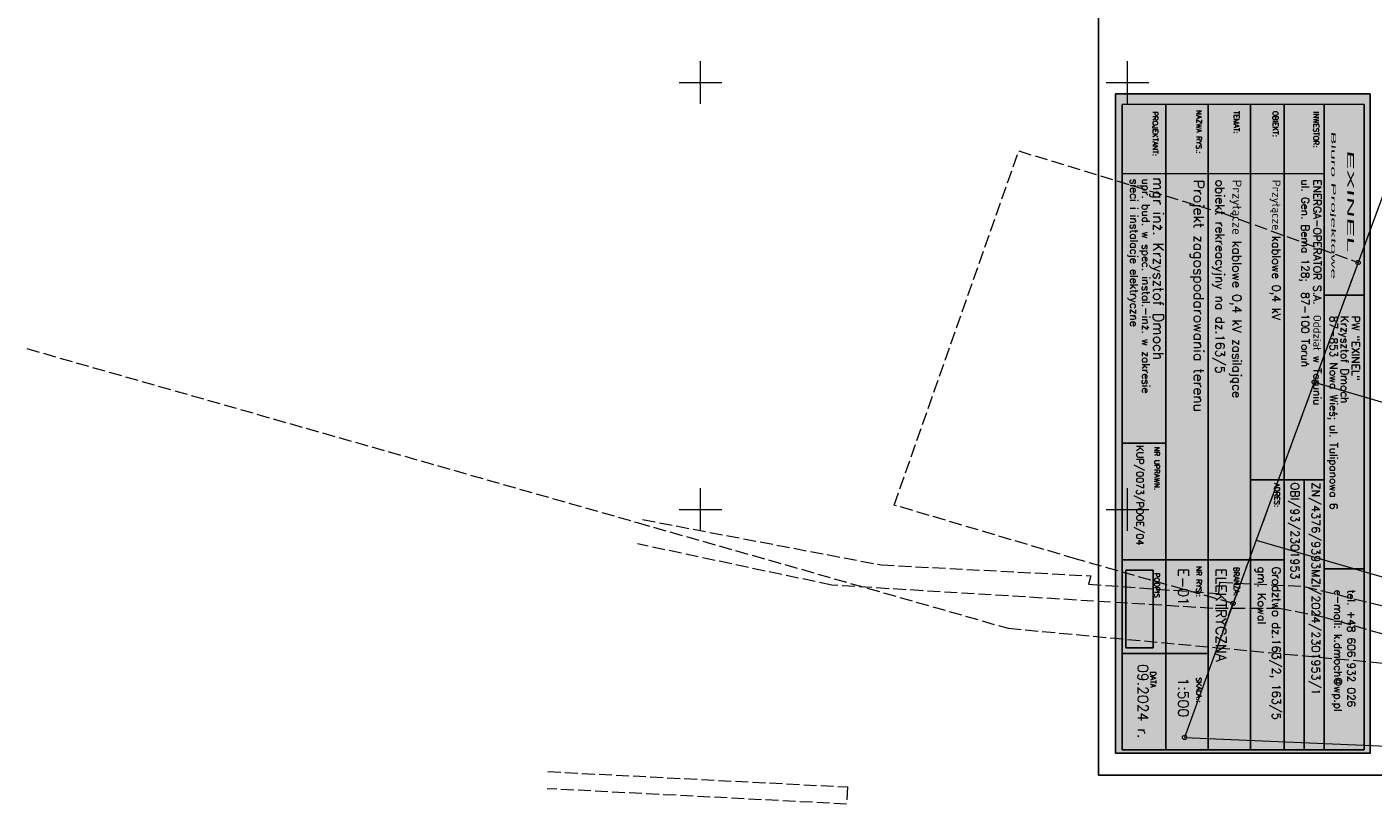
# Model space of a CAD drawing. Header units: metres. Extents: x 6578771 to 6579176, y 5823446 to 5823990.
# Tile 2 of 13: x 6578771 to 6578929, y 5823716 to 5823807. Entities that reach past the tile are written whole.
import ezdxf
from ezdxf.enums import TextEntityAlignment as Align

# ---------------------------------------------------------------- set-up
doc = ezdxf.new("R2010")
doc.units = ezdxf.units.M
doc.header["$MEASUREMENT"] = 0
for name, pattern in [('1', [0]), ('1_OTKJ', [2, 1.5, -0.5]), ('GDE', [0]), ('GUK', [2, 1.5, -0.5])]:
    doc.linetypes.add(name, pattern=pattern)
doc.layers.get('0').update_dxf_attribs({"color": 250, "linetype": 'CONTINUOUS', "lineweight": 100})
doc.layers.add('0_opis tabela', color=251, linetype='CONTINUOUS')
doc.layers.add('0_Tło', color=7, linetype='CONTINUOUS', true_color=0xffffff)
for name, color, linetype, lineweight in [('Dzialki', 7, 'GDE', 18), ('EBTPO_L_0_a', 7, '1', 0), ('Kontury', 3, 'GUK', 18), ('OTK_L_0', 7, '1_OTKJ', 18), ('Punkty', 7, 'CONTINUOUS', 18)]:
    doc.layers.add(name, color=color, linetype=linetype, lineweight=lineweight)
doc.styles.add('EXINEL', font='BAUHS93.TTF', dxfattribs={"oblique": 15})
doc.styles.add('ROMANS', font='romans', dxfattribs={"height": 0.1})
picture_1 = doc.add_image_def('image2.jpg', size_in_pixel=(472, 166))
picture_2 = doc.add_image_def('image3.png', size_in_pixel=(3508, 4963))

# ---------------------------------------------------------------- blocks, each defined once
blk = doc.blocks.new('GRT')
at = {"linetype": 'Continuous'}
blk.add_circle((0, 0), 0.25, dxfattribs=at)
blk = doc.blocks.new('GRO')
at = {"linetype": 'Continuous'}
blk.add_circle((0, 0), 0.045, dxfattribs=at)

msp = doc.modelspace()

# ---------------------------------------------------------------- hatches: boundary and pattern name
at = {"layer": '0_Tło', "linetype": 'Continuous', "lineweight": -3}
msp.add_hatch(color=256, dxfattribs=at).paths.add_polyline_path([(6578928.4, 5823798.65), (6578928.4, 5823721.46), (6578928.4, 5823721.46), (6578898.6, 5823721.46), (6578898.6, 5823721.46), (6578898.6, 5823798.65), (6578898.6, 5823798.65)])

# ---------------------------------------------------------------- linework, layer by layer
at = {"layer": '0_opis tabela', "color": 250}
for p, q in [((6578899.39, 5823721.86), (6578899.39, 5823797.41)), ((6578904.48, 5823721.86), (6578904.48, 5823797.41)), ((6578909.46, 5823721.94), (6578909.46, 5823797.41)), ((6578914.41, 5823721.94), (6578914.41, 5823797.41)), ((6578923.05, 5823721.86), (6578923.05, 5823797.41)), ((6578904.48, 5823757.76), (6578899.39, 5823757.76)), ((6578914.41, 5823753.48), (6578918.36, 5823753.48)), ((6578918.36, 5823753.48), (6578923.05, 5823753.48)), ((6578918.36, 5823744.09), (6578899.39, 5823744.09)), ((6578909.46, 5823733.15), (6578899.39, 5823733.15))]:
    msp.add_line(p, q, dxfattribs=at)
at = {"layer": '0_opis tabela', "color": 250, "linetype": 'Continuous', "lineweight": 18}
for p, q in [((6578927.72, 5823797.41), (6578899.39, 5823797.41)), ((6578923.05, 5823789.31), (6578899.39, 5823789.31))]:
    msp.add_line(p, q, dxfattribs=at)
at = {"layer": '0_opis tabela', "color": 250, "linetype": 'Continuous'}
for p, q in [((6578918.36, 5823797.41), (6578918.36, 5823721.86)), ((6578927.72, 5823797.41), (6578927.72, 5823721.86)), ((6578927.72, 5823775.11), (6578923.05, 5823775.11)), ((6578920.7, 5823753.48), (6578920.7, 5823721.86)), ((6578927.72, 5823743.03), (6578923.05, 5823743.03)), ((6578899.39, 5823721.86), (6578927.72, 5823721.86))]:
    msp.add_line(p, q, dxfattribs=at)
at = {"layer": '0_Tło', "linetype": 'Continuous', "lineweight": -3}
msp.add_lwpolyline([(6578928.4, 5823798.65), (6578928.4, 5823721.46), (6578898.6, 5823721.46), (6578898.6, 5823798.65)], close=True, dxfattribs=at)
at = {"layer": 'Dzialki'}
for p, q in [((6578936.1, 5823803.66), (6578927.01, 5823778.91)), ((6578927.01, 5823778.91), (6578921.87, 5823764.91)), ((6578921.87, 5823764.91), (6578915.08, 5823746.41)), ((6578921.87, 5823764.91), (6578962.59, 5823752.96)), ((6578915.08, 5823746.41), (6578912.36, 5823739)), ((6578915.08, 5823746.41), (6578957.06, 5823734.13)), ((6578912.36, 5823739), (6578911, 5823735.24)), ((6578911, 5823735.24), (6578906.69, 5823723.3)), ((6578906.69, 5823723.3), (6578945.77, 5823721.6))]:
    msp.add_line(p, q, dxfattribs=at)
at = {"layer": 'EBTPO_L_0_a', "linetype": '1'}
for p, q in [((6578850, 5823797.5), (6578850, 5823802.5)), ((6578900, 5823797.5), (6578900, 5823802.5)), ((6578847.5, 5823800), (6578852.5, 5823800)), ((6578897.5, 5823800), (6578902.5, 5823800)), ((6578850, 5823747.5), (6578850, 5823752.5)), ((6578900, 5823747.5), (6578900, 5823752.5)), ((6578847.5, 5823750), (6578852.5, 5823750)), ((6578897.5, 5823750), (6578902.5, 5823750))]:
    msp.add_line(p, q, dxfattribs=at)
at = {"layer": 'Kontury'}
for p, q in [((6578872.67, 5823750.52), (6578887.26, 5823791.98)), ((6578887.26, 5823791.98), (6578911.15, 5823784.69)), ((6578911.15, 5823784.69), (6578927.01, 5823778.91)), ((6578927.01, 5823778.91), (6578921.87, 5823764.91)), ((6578771.11, 5823768.83), (6578842.57, 5823748.47)), ((6578921.87, 5823764.91), (6578915.08, 5823746.41)), ((6578894.03, 5823744.18), (6578872.67, 5823750.52)), ((6578842.57, 5823748.47), (6578886.04, 5823736.08)), ((6578915.08, 5823746.41), (6578912.36, 5823739)), ((6578912.36, 5823739), (6578894.03, 5823744.18)), ((6578910.49, 5823733.81), (6578912.36, 5823739)), ((6578886.04, 5823736.08), (6578910.49, 5823733.81)), ((6578910.49, 5823733.81), (6578955.74, 5823729.62)), ((6578832.12, 5823719.3), (6578867.21, 5823717.5)), ((6578867.11, 5823715.5), (6578832.02, 5823717.3)), ((6578867.21, 5823717.5), (6578867.11, 5823715.5))]:
    msp.add_line(p, q, dxfattribs=at)
at = {"layer": 'OTK_L_0', "linetype": '1_OTKJ'}
for p, q in [((6578843.22, 5823748.81), (6578871.19, 5823743.5)), ((6578865.39, 5823741.13), (6578842.62, 5823745.96)), ((6578871.19, 5823743.5), (6578895.69, 5823742.23)), ((6578895.69, 5823742.23), (6578895.43, 5823741.26)), ((6578910, 5823738.41), (6578865.39, 5823741.13)), ((6578895.43, 5823741.26), (6578910.7, 5823740.14)), ((6578910.7, 5823740.14), (6578910.82, 5823741.48)), ((6578910.82, 5823741.48), (6578920.7, 5823740.99)), ((6578920.7, 5823740.99), (6578935.06, 5823737.42)), ((6578917.77, 5823738.41), (6578910, 5823738.41)), ((6578923.08, 5823737.35), (6578917.77, 5823738.41)), ((6578933.77, 5823734.29), (6578923.08, 5823737.35))]:
    msp.add_line(p, q, dxfattribs=at)

# ---------------------------------------------------------------- block references
at = {"layer": 'Punkty'}
for name, p in [('GRT', (6578927.01, 5823778.91)), ('GRT', (6578921.87, 5823764.91)), ('GRO', (6578915.08, 5823746.41)), ('GRT', (6578912.36, 5823739)), ('GRO', (6578911, 5823735.24)), ('GRT', (6578906.69, 5823723.3))]:
    msp.add_blockref(name, p, dxfattribs=at)

# ---------------------------------------------------------------- texts
at = {"layer": '0_opis tabela', "color": 250, "style": 'ROMANS'}
for s, height, p in [('PROJEKTANT:', 0.6021, (6578902.95, 5823796.6)), ('NAZWA RYS.:', 0.6021, (6578908.07, 5823796.74)), ('TEMAT:', 0.602, (6578912.46, 5823796.65)), ('OBIEKT:', 0.602, (6578917.03, 5823796.65)), ('INWESTOR:', 0.602, (6578921.79, 5823796.57)), ('sieci i instalacje elektryczne', 0.9031, (6578900.32, 5823788.7)), ('upr. bud. w spec. instal.-inż. w zakresie', 0.9031, (6578901.71, 5823788.73)), ('mgr inż. Krzysztof Dmoch', 1.2041, (6578903.01, 5823788.87)), ('Projekt zagospodarowania terenu', 1.2041, (6578907.75, 5823788.59)), ('obiekt rekreacyjny na dz.163/5', 1.0512, (6578910.32, 5823788.62)), ('Przyłącze kablowe 0,4 kV zasilające ', 1.0512, (6578912.29, 5823788.62)), ('Przyłącze kablowe 0,4 kV', 0.9633, (6578916.95, 5823788.61)), ('KUP/0073/POOE/04', 0.8188, (6578901.05, 5823757.5)), ('NR UPRAWN.', 0.602, (6578903.15, 5823757.33)), ('ADRES:', 0.602, (6578917.21, 5823753.08)), ('OBI/93/2301953', 0.9633, (6578919.13, 5823753.15)), ('ZN/4376/9393MZI/2024/2301953/1', 0.9633, (6578921.57, 5823753.15)), ('PODPIS', 0.602, (6578903.15, 5823742.56)), ('E-01', 1.204, (6578905.94, 5823743.1)), ('NR RYS.:', 0.602, (6578908.07, 5823743.33)), ('ELEKTRYCZNA', 1.2041, (6578910.36, 5823743.1)), ('BRANŻA:', 0.602, (6578912.46, 5823743.24)), ('gm. Kowal', 0.963, (6578915.25, 5823743.29)), ('Grodztwo dz.163/2, 163/5', 0.9633, (6578916.95, 5823743.29)), ('09.2024 r.', 1.204, (6578901.2, 5823731.9)), ('DATA', 0.602, (6578902.7, 5823731)), ('1:500', 1.204, (6578905.94, 5823730.32)), ('SKALA.:', 0.602, (6578908.07, 5823730.34))]:
    msp.add_text(s, height=height, rotation=270, dxfattribs=at).set_placement(p)
at = {"layer": '0_opis tabela', "color": 250, "lineweight": 9, "style": 'EXINEL', "oblique": 10, "width": 3.224915}
for s, height, p in [('Biuro Projektowe', 0.5304, (6578924.06, 5823785.64)), ('EXINEL ', 0.781, (6578926.12, 5823785.64))]:
    msp.add_text(s, height=height, rotation=270, dxfattribs=at).set_placement(p, align=Align.MIDDLE)
at = {"layer": '0_opis tabela', "color": 250, "linetype": 'Continuous', "style": 'ROMANS'}
for s, p in [('ul. Gen. Bema 128;  87-100 Toruń', (6578920.37, 5823788.62)), ('ENERGA-OPERATOR S.A.  Oddział w Toruniu', (6578921.77, 5823788.62)), ('87-853 Nowa Wieś; ul. Tulipanowa 6', (6578923.7, 5823772.66)), ('Krzysztof Dmoch   ', (6578924.99, 5823772.66)), ('PW "EXINEL"', (6578926.28, 5823772.66)), ('e-mail: k.dmoch@wp.pl', (6578924.22, 5823740.6)), ('tel. +48 606 932 026', (6578925.76, 5823740.6))]:
    msp.add_text(s, height=0.8968, rotation=270, dxfattribs=at).set_placement(p)

# ---------------------------------------------------------------- pictures from other files: only their frames are drawn
at = {"layer": '0_Tło'}
image = msp.add_image(picture_2, insert=(6578896.62, 5823718.88), size_in_units=(148.5, 210.09), dxfattribs=at)
image.dxf.v_pixel = (-2e-07, 0.042332)
image.dxf.flags = 14
at = {"layer": '0_Tło', "lineweight": -3}
image = msp.add_image(picture_1, insert=(6578899.81, 5823742.89), size_in_units=(9.09, 3.2), rotation=-90, dxfattribs=at)
image.dxf.v_pixel = (0.01927, 7e-08)
image.dxf.flags = 11

doc.saveas('drawing.dxf')
